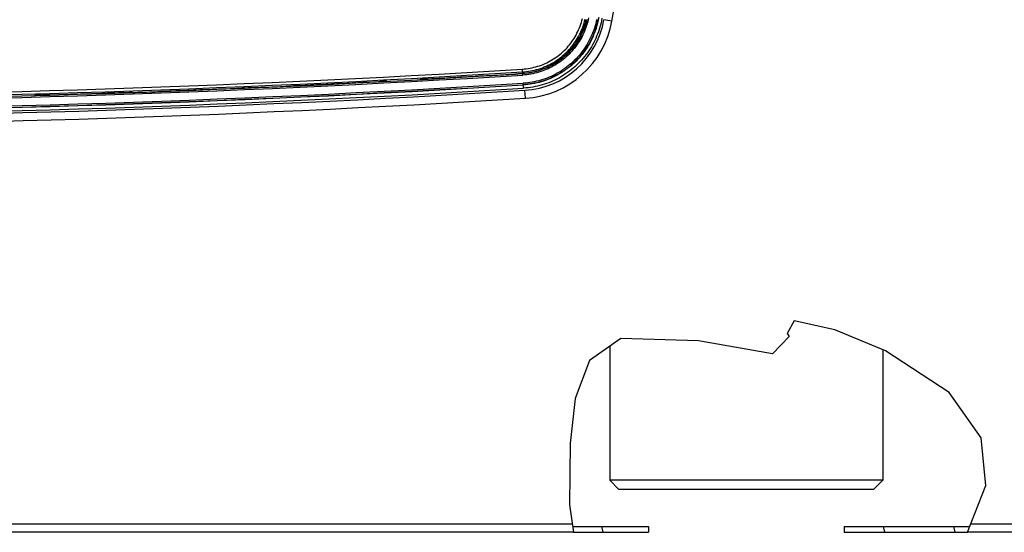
# Model space of a CAD drawing. Header units: centimetres. Extents: x 4745 to 39369, y 17389 to 19524.
# Tile 23 of 188: x 15516 to 15533, y 18144 to 18153. Entities that reach past the tile are written whole.
import ezdxf
from ezdxf import colors
from ezdxf.entities.mleader import LeaderData, LeaderLine
from ezdxf.math import Vec2, Vec3

# ---------------------------------------------------------------- set-up
doc = ezdxf.new("R2010")
doc.units = ezdxf.units.CM
doc.layers.add('$_urządzenia', color=250, linetype='Continuous')
doc.layers.add('IS_Opis', color=250, linetype='Continuous', lineweight=9)
doc.styles.add('styl1', font='ARIALN.TTF')
pattern_1 = [(285, (-1585.072, -2113.606), (11.49485, 3.080035), [])]

# ---------------------------------------------------------------- blocks, each defined once
blk = doc.blocks.new('A$C92957c0b')
at = {"layer": '$_urządzenia'}
h = blk.add_hatch(dxfattribs=at)
h.set_pattern_fill('_USER', color=256, scale=11.900341, angle=285, pattern_type=0)
h.set_pattern_definition(pattern_1)
h.paths.add_polyline_path([(177.88, -1126), (177.88, -1127), (164.49, -1127), (164.46, -1126.76), (164.42, -1126.51), (164.39, -1126.26), (164.36, -1126)])
h = blk.add_hatch(dxfattribs=at)
h.set_pattern_fill('_USER', color=256, scale=11.900341, angle=285, pattern_type=0)
h.set_pattern_definition(pattern_1)
h.paths.add_polyline_path([(212.12, -1127), (212.12, -1126), (234.55, -1126), (234.42, -1126.25), (234.29, -1126.5), (234.15, -1126.75), (234.01, -1127)])
for p, q in [((171.48, -1037.55), (170.1, -1037.31)), ((155.88, -1047), (155.82, -1045.95)), ((138, -1047.6), (137.96, -1047.73)), ((139, -1047.55), (139.04, -1047.66)), ((139.04, -1047.67), (139.07, -1047.67)), ((139.22, -1047.66), (139.26, -1047.66)), ((139.26, -1047.66), (139.3, -1047.66)), ((139.3, -1047.66), (139.34, -1047.66)), ((149.49, -1047.08), (149.55, -1047.07)), ((149.55, -1047.07), (149.61, -1047.07)), ((149.61, -1047.07), (149.67, -1047.07)), ((149.98, -1047.07), (149.99, -1047.08)), ((150.31, -1047.08), (150.37, -1047.08)), ((150.37, -1047.08), (150.43, -1047.07)), ((150.43, -1047.07), (150.49, -1047.07)), ((154.59, -1046.82), (154.65, -1046.82)), ((154.65, -1046.82), (154.71, -1046.81)), ((154.71, -1046.81), (154.76, -1046.81)), ((155, -1046.77), (155, -1046.77)), ((155.24, -1046.73), (155.29, -1046.73)), ((155.29, -1046.73), (155.35, -1046.72)), ((155.35, -1046.72), (155.41, -1046.72)), ((155.5, -1046.71), (155.86, -1046.69)), ((109.96, -1049.11), (110.03, -1049.11)), ((110.03, -1049.11), (110.09, -1049.11)), ((110.09, -1049.11), (110.15, -1049.11)), ((110.46, -1049.12), (110.47, -1049.12)), ((110.79, -1049.13), (110.84, -1049.13)), ((110.84, -1049.13), (110.91, -1049.13)), ((110.91, -1049.13), (110.97, -1049.12)), ((115.07, -1048.94), (115.13, -1048.94)), ((115.13, -1048.94), (115.19, -1048.93)), ((115.19, -1048.93), (115.24, -1048.93)), ((115.48, -1048.89), (115.47, -1048.9)), ((115.72, -1048.86), (115.77, -1048.86)), ((115.77, -1048.86), (115.83, -1048.85)), ((115.83, -1048.85), (115.89, -1048.85)), ((130.72, -1048.12), (130.76, -1048.12)), ((130.76, -1048.12), (130.79, -1048.12)), ((130.79, -1048.12), (130.83, -1048.11)), ((130.93, -1048.1), (130.96, -1048.1)), ((131, -1047.97), (130.96, -1048.09)), ((132, -1047.92), (132.04, -1048.04)), ((156.02, -1049.3), (155.97, -1048.43)), ((70.5, -1050.4), (70.46, -1050.52)), ((71.5, -1050.37), (71.54, -1050.48)), ((71.54, -1050.49), (71.57, -1050.49)), ((71.73, -1050.49), (71.76, -1050.49)), ((71.76, -1050.49), (71.8, -1050.49)), ((71.8, -1050.49), (71.84, -1050.49)), ((87.02, -1050.01), (87.08, -1050.01)), ((87.08, -1050.01), (87.14, -1050.01)), ((87.14, -1050.01), (87.2, -1050.01)), ((87.52, -1050.02), (87.53, -1050.02)), ((87.84, -1050.03), (87.9, -1050.03)), ((87.9, -1050.03), (87.96, -1050.03)), ((87.96, -1050.03), (88.02, -1050.03)), ((92.12, -1049.88), (92.18, -1049.88)), ((92.18, -1049.88), (92.24, -1049.88)), ((92.24, -1049.88), (92.3, -1049.87)), ((92.54, -1049.84), (92.53, -1049.84)), ((92.77, -1049.81), (92.83, -1049.81)), ((92.83, -1049.81), (92.88, -1049.8)), ((92.88, -1049.8), (92.94, -1049.8)), ((156.35, -1051.05), (156.26, -1049.66)), ((203.41, -1090), (202.16, -1092.24)), ((210.5, -1091.59), (203.41, -1090)), ((202.16, -1092.24), (202.27, -1092.41)), ((202.27, -1092.41), (202.38, -1092.57)), ((202.38, -1092.57), (202.5, -1092.74)), ((219.39, -1095.25), (210.5, -1091.59)), ((173.06, -1093.08), (167.57, -1096.95)), ((186.63, -1093.52), (173.06, -1093.08)), ((199.61, -1095.78), (186.63, -1093.52)), ((202.5, -1092.74), (199.61, -1095.78)), ((171.1, -1094.46), (171.1, -1117.9)), ((218.9, -1095.05), (218.9, -1117.9)), ((230.52, -1102.54), (219.39, -1095.25)), ((167.57, -1096.95), (165.05, -1103.59)), ((236.1, -1110.48), (230.52, -1102.54)), ((165.05, -1103.59), (164.2, -1111.47)), ((164.2, -1111.47), (164.06, -1122.18)), ((236.94, -1118.83), (236.1, -1110.48)), ((172.7, -1119.5), (171.1, -1117.9)), ((218.9, -1117.9), (171.1, -1117.9)), ((217.3, -1119.5), (218.9, -1117.9)), ((217.3, -1119.5), (172.7, -1119.5)), ((233.74, -1127), (236.94, -1118.83)), ((164.06, -1122.18), (164.76, -1127)), ((164.56, -1125.6), (0, -1125.6)), ((164.76, -1127), (0, -1127)), ((164.61, -1126), (177.88, -1126)), ((164.76, -1127), (177.88, -1127)), ((177.88, -1126), (177.88, -1127)), ((212.12, -1126), (212.12, -1127)), ((212.12, -1126), (234.13, -1126)), ((212.12, -1127), (233.74, -1127)), ((298.6, -1127), (233.74, -1127)), ((300, -1125.6), (234.29, -1125.6))]:
    blk.add_line(p, q, dxfattribs=at)
for points in [[(155.82, -1045.95), (156.16, -1045.93), (156.5, -1045.89), (156.84, -1045.84), (157.17, -1045.79), (157.51, -1045.72), (157.84, -1045.64), (158.17, -1045.56), (158.5, -1045.46), (158.82, -1045.36), (159.15, -1045.24), (159.46, -1045.12), (159.78, -1044.98), (160.09, -1044.84), (160.39, -1044.69), (160.7, -1044.53), (160.99, -1044.36), (161.28, -1044.18), (161.57, -1043.99), (161.85, -1043.8), (162.12, -1043.59), (162.39, -1043.38), (162.65, -1043.16), (162.91, -1042.93), (163.15, -1042.7), (163.4, -1042.46), (163.63, -1042.21), (163.86, -1041.95), (164.07, -1041.69), (164.28, -1041.42), (164.49, -1041.14), (164.68, -1040.86), (164.87, -1040.58), (165.04, -1040.28), (165.21, -1039.99), (165.37, -1039.68), (165.52, -1039.38), (165.66, -1039.07), (165.8, -1038.75), (165.92, -1038.43), (166.03, -1038.11), (166.14, -1037.78), (166.23, -1037.45), (166.32, -1037.12)], [(155.85, -1046.45), (156.2, -1046.42), (156.56, -1046.39), (156.91, -1046.34), (157.26, -1046.28), (157.61, -1046.21), (157.96, -1046.13), (158.3, -1046.04), (158.65, -1045.94), (158.99, -1045.83), (159.32, -1045.71), (159.65, -1045.58), (159.98, -1045.44), (160.3, -1045.29), (160.62, -1045.13), (160.94, -1044.96), (161.25, -1044.79), (161.55, -1044.6), (161.85, -1044.4), (162.14, -1044.2), (162.43, -1043.99), (162.71, -1043.77), (162.98, -1043.54), (163.24, -1043.3), (163.5, -1043.05), (163.75, -1042.8), (164, -1042.54), (164.23, -1042.27), (164.46, -1042), (164.68, -1041.72), (164.89, -1041.43), (165.1, -1041.14), (165.29, -1040.84), (165.47, -1040.54), (165.65, -1040.23), (165.82, -1039.91), (165.97, -1039.59), (166.12, -1039.27), (166.26, -1038.94), (166.39, -1038.6), (166.51, -1038.27), (166.62, -1037.93), (166.71, -1037.58), (166.8, -1037.24)], [(155.86, -1046.69), (156.23, -1046.66), (156.59, -1046.62), (156.95, -1046.57), (157.3, -1046.51), (157.66, -1046.44), (158.02, -1046.36), (158.37, -1046.27), (158.72, -1046.17), (159.07, -1046.06), (159.41, -1045.93), (159.75, -1045.8), (160.08, -1045.66), (160.41, -1045.51), (160.73, -1045.34), (161.06, -1045.17), (161.37, -1044.99), (161.68, -1044.8), (161.99, -1044.6), (162.28, -1044.39), (162.58, -1044.17), (162.86, -1043.95), (163.14, -1043.72), (163.41, -1043.47), (163.67, -1043.22), (163.93, -1042.97), (164.18, -1042.7), (164.42, -1042.43), (164.65, -1042.15), (164.88, -1041.86), (165.09, -1041.57), (165.3, -1041.27), (165.5, -1040.96), (165.68, -1040.65), (165.86, -1040.34), (166.03, -1040.02), (166.19, -1039.69), (166.34, -1039.36), (166.48, -1039.02), (166.62, -1038.68), (166.74, -1038.34), (166.85, -1037.99), (166.95, -1037.64), (167.04, -1037.29)], [(167.1, -1037.27), (167.02, -1037.6), (166.92, -1037.93), (166.82, -1038.25), (166.71, -1038.57), (166.6, -1038.89), (166.47, -1039.21), (166.33, -1039.52), (166.19, -1039.83), (166.04, -1040.13), (165.88, -1040.43), (165.71, -1040.73), (165.53, -1041.02), (165.34, -1041.3), (165.15, -1041.58), (164.95, -1041.86), (164.74, -1042.13), (164.53, -1042.39), (164.3, -1042.65), (164.07, -1042.9), (163.84, -1043.14), (163.59, -1043.38), (163.34, -1043.61), (163.09, -1043.83), (162.83, -1044.05), (162.56, -1044.26), (162.28, -1044.46), (162, -1044.66), (161.72, -1044.84), (161.43, -1045.02), (161.14, -1045.19), (160.84, -1045.35), (160.53, -1045.51), (160.23, -1045.66), (159.92, -1045.79), (159.6, -1045.92), (159.28, -1046.04), (158.96, -1046.15), (158.63, -1046.25), (158.3, -1046.35), (157.96, -1046.43), (157.62, -1046.51), (157.27, -1046.58), (156.92, -1046.64), (156.57, -1046.68), (156.22, -1046.72), (155.87, -1046.75)], [(167.42, -1036.98), (167.34, -1037.32), (167.26, -1037.66), (167.16, -1038), (167.06, -1038.33), (166.95, -1038.66), (166.83, -1038.98), (166.7, -1039.3), (166.56, -1039.62), (166.41, -1039.94), (166.26, -1040.25), (166.09, -1040.55), (165.92, -1040.85), (165.74, -1041.15), (165.55, -1041.44), (165.35, -1041.73), (165.15, -1042.01), (164.94, -1042.28), (164.72, -1042.55), (164.49, -1042.81), (164.26, -1043.07), (164.01, -1043.32), (163.77, -1043.56), (163.51, -1043.8), (163.25, -1044.02), (162.98, -1044.25), (162.71, -1044.46), (162.43, -1044.67), (162.14, -1044.86), (161.85, -1045.05), (161.56, -1045.24), (161.26, -1045.41), (160.95, -1045.58), (160.64, -1045.73), (160.33, -1045.88), (160.01, -1046.02), (159.69, -1046.15), (159.37, -1046.27), (159.04, -1046.39), (158.7, -1046.49), (158.36, -1046.59), (158.02, -1046.68), (157.67, -1046.76), (157.32, -1046.82), (156.96, -1046.88), (156.6, -1046.93), (156.24, -1046.97), (155.88, -1047)], [(168.83, -1037.26), (168.74, -1037.64), (168.65, -1038.02), (168.55, -1038.4), (168.43, -1038.77), (168.31, -1039.14), (168.17, -1039.5), (168.03, -1039.86), (167.87, -1040.22), (167.71, -1040.57), (167.53, -1040.92), (167.35, -1041.26), (167.15, -1041.6), (166.95, -1041.93), (166.74, -1042.26), (166.52, -1042.58), (166.29, -1042.89), (166.05, -1043.2), (165.8, -1043.5), (165.55, -1043.79), (165.28, -1044.08), (165.01, -1044.36), (164.73, -1044.63), (164.45, -1044.89), (164.15, -1045.14), (163.85, -1045.39), (163.55, -1045.63), (163.23, -1045.86), (162.91, -1046.08), (162.59, -1046.29), (162.25, -1046.5), (161.92, -1046.69), (161.57, -1046.88), (161.23, -1047.05), (160.87, -1047.22), (160.52, -1047.37), (160.16, -1047.52), (159.79, -1047.65), (159.42, -1047.78), (159.05, -1047.89), (158.67, -1048), (158.29, -1048.09), (157.91, -1048.17), (157.53, -1048.25), (157.14, -1048.31), (156.75, -1048.36), (156.36, -1048.4), (155.97, -1048.43)], [(169.15, -1036.92), (169.07, -1037.31), (168.99, -1037.7), (168.89, -1038.09), (168.79, -1038.47), (168.67, -1038.85), (168.54, -1039.22), (168.4, -1039.59), (168.26, -1039.96), (168.1, -1040.32), (167.93, -1040.68), (167.75, -1041.03), (167.57, -1041.38), (167.37, -1041.73), (167.16, -1042.06), (166.94, -1042.4), (166.72, -1042.72), (166.49, -1043.04), (166.24, -1043.35), (165.99, -1043.66), (165.73, -1043.96), (165.46, -1044.25), (165.19, -1044.53), (164.9, -1044.81), (164.61, -1045.08), (164.31, -1045.34), (164.01, -1045.59), (163.7, -1045.83), (163.38, -1046.06), (163.05, -1046.29), (162.72, -1046.5), (162.38, -1046.71), (162.04, -1046.91), (161.69, -1047.1), (161.34, -1047.27), (160.98, -1047.44), (160.61, -1047.6), (160.25, -1047.75), (159.88, -1047.89), (159.5, -1048.01), (159.12, -1048.13), (158.74, -1048.24), (158.35, -1048.33), (157.96, -1048.42), (157.57, -1048.49), (157.18, -1048.56), (156.78, -1048.61), (156.38, -1048.65), (155.99, -1048.68)], [(169.19, -1036.93), (169.11, -1037.32), (169.03, -1037.71), (168.93, -1038.09), (168.82, -1038.48), (168.71, -1038.86), (168.58, -1039.23), (168.44, -1039.61), (168.29, -1039.98), (168.13, -1040.34), (167.96, -1040.7), (167.79, -1041.06), (167.6, -1041.4), (167.4, -1041.75), (167.19, -1042.09), (166.98, -1042.42), (166.75, -1042.75), (166.51, -1043.07), (166.27, -1043.38), (166.01, -1043.69), (165.75, -1043.99), (165.48, -1044.29), (165.21, -1044.57), (164.92, -1044.85), (164.63, -1045.11), (164.33, -1045.37), (164.03, -1045.62), (163.71, -1045.87), (163.39, -1046.1), (163.06, -1046.33), (162.73, -1046.55), (162.39, -1046.75), (162.04, -1046.95), (161.69, -1047.14), (161.33, -1047.32), (160.98, -1047.49), (160.61, -1047.65), (160.24, -1047.79), (159.87, -1047.93), (159.5, -1048.06), (159.12, -1048.17), (158.73, -1048.28), (158.35, -1048.38), (157.96, -1048.46), (157.56, -1048.53), (157.17, -1048.6), (156.78, -1048.65), (156.38, -1048.69), (155.99, -1048.72)], [(169.75, -1037.03), (169.68, -1037.44), (169.59, -1037.84), (169.49, -1038.24), (169.38, -1038.64), (169.25, -1039.03), (169.12, -1039.43), (168.98, -1039.82), (168.82, -1040.2), (168.66, -1040.58), (168.48, -1040.95), (168.3, -1041.32), (168.1, -1041.68), (167.9, -1042.04), (167.68, -1042.39), (167.45, -1042.74), (167.22, -1043.08), (166.97, -1043.42), (166.72, -1043.74), (166.45, -1044.06), (166.18, -1044.38), (165.9, -1044.68), (165.61, -1044.98), (165.32, -1045.26), (165.01, -1045.54), (164.7, -1045.81), (164.38, -1046.07), (164.06, -1046.33), (163.72, -1046.57), (163.38, -1046.81), (163.03, -1047.03), (162.68, -1047.25), (162.32, -1047.46), (161.95, -1047.65), (161.59, -1047.84), (161.21, -1048.01), (160.83, -1048.18), (160.45, -1048.33), (160.06, -1048.47), (159.67, -1048.6), (159.28, -1048.73), (158.88, -1048.84), (158.48, -1048.94), (158.07, -1049.02), (157.66, -1049.1), (157.25, -1049.17), (156.85, -1049.22), (156.44, -1049.26), (156.02, -1049.3)], [(139.04, -1047.66), (139.04, -1047.66), (139.04, -1047.66), (139.05, -1047.66), (139.05, -1047.66), (139.06, -1047.66), (139.06, -1047.67), (139.07, -1047.67), (139.08, -1047.67), (139.09, -1047.67), (139.1, -1047.67), (139.11, -1047.67), (139.13, -1047.67), (139.14, -1047.67), (139.16, -1047.67), (139.17, -1047.67), (139.19, -1047.67), (139.22, -1047.66)], [(149.67, -1047.07), (149.72, -1047.07), (149.75, -1047.07), (149.78, -1047.06), (149.8, -1047.06), (149.82, -1047.06), (149.85, -1047.06), (149.87, -1047.06), (149.89, -1047.06), (149.9, -1047.06), (149.92, -1047.06), (149.93, -1047.07), (149.95, -1047.07), (149.96, -1047.07), (149.97, -1047.07), (149.97, -1047.07), (149.98, -1047.07), (149.98, -1047.07)], [(149.99, -1047.08), (149.99, -1047.08), (150, -1047.08), (150.01, -1047.08), (150.02, -1047.08), (150.03, -1047.08)], [(150.03, -1047.08), (150.04, -1047.08), (150.06, -1047.08), (150.07, -1047.08), (150.09, -1047.08), (150.11, -1047.08), (150.13, -1047.08), (150.15, -1047.08), (150.17, -1047.08), (150.2, -1047.08), (150.22, -1047.08), (150.25, -1047.08), (150.31, -1047.08)], [(154.5, -1046.83), (154.53, -1046.83), (154.59, -1046.82)], [(154.76, -1046.81), (154.79, -1046.8), (154.81, -1046.8), (154.84, -1046.8), (154.86, -1046.8), (154.88, -1046.79), (154.9, -1046.79), (154.92, -1046.79), (154.93, -1046.79), (154.95, -1046.78), (154.96, -1046.78), (154.97, -1046.78), (154.98, -1046.78), (154.99, -1046.78), (154.99, -1046.77), (155, -1046.77)], [(155, -1046.77), (155.01, -1046.77), (155.01, -1046.76), (155.02, -1046.76), (155.03, -1046.76), (155.04, -1046.76)], [(155.04, -1046.76), (155.05, -1046.75), (155.07, -1046.75), (155.08, -1046.75), (155.1, -1046.75), (155.12, -1046.75), (155.14, -1046.74), (155.16, -1046.74), (155.19, -1046.74), (155.21, -1046.74), (155.24, -1046.73)], [(155.41, -1046.72), (155.47, -1046.71), (155.5, -1046.71)], [(110.15, -1049.11), (110.2, -1049.11), (110.23, -1049.11), (110.25, -1049.11), (110.28, -1049.11), (110.3, -1049.11), (110.32, -1049.11), (110.34, -1049.11), (110.36, -1049.11), (110.38, -1049.11), (110.4, -1049.11), (110.41, -1049.11), (110.43, -1049.11), (110.44, -1049.11), (110.45, -1049.11), (110.45, -1049.11), (110.46, -1049.12), (110.46, -1049.12)], [(110.47, -1049.12), (110.47, -1049.12), (110.48, -1049.12), (110.49, -1049.13), (110.5, -1049.13), (110.51, -1049.13)], [(110.51, -1049.13), (110.52, -1049.13), (110.53, -1049.13), (110.55, -1049.13), (110.57, -1049.13), (110.59, -1049.13), (110.61, -1049.13), (110.63, -1049.13), (110.65, -1049.13), (110.68, -1049.13), (110.7, -1049.13), (110.73, -1049.13), (110.79, -1049.13)], [(114.98, -1048.94), (115.01, -1048.94), (115.07, -1048.94)], [(115.24, -1048.93), (115.27, -1048.93), (115.29, -1048.92), (115.31, -1048.92), (115.34, -1048.92), (115.36, -1048.92), (115.38, -1048.91), (115.39, -1048.91), (115.41, -1048.91), (115.43, -1048.91), (115.44, -1048.91), (115.45, -1048.9), (115.46, -1048.9), (115.47, -1048.9), (115.47, -1048.9), (115.47, -1048.9)], [(115.48, -1048.89), (115.49, -1048.89), (115.49, -1048.89), (115.5, -1048.89), (115.51, -1048.88), (115.52, -1048.88)], [(115.52, -1048.88), (115.53, -1048.88), (115.55, -1048.88), (115.56, -1048.88), (115.58, -1048.87), (115.6, -1048.87), (115.62, -1048.87), (115.64, -1048.87), (115.67, -1048.86), (115.69, -1048.86), (115.72, -1048.86)], [(115.89, -1048.85), (115.95, -1048.85), (115.98, -1048.84)], [(130.66, -1048.13), (130.68, -1048.12), (130.72, -1048.12)], [(130.83, -1048.11), (130.84, -1048.11), (130.86, -1048.11), (130.87, -1048.11), (130.89, -1048.11), (130.9, -1048.11), (130.91, -1048.11), (130.92, -1048.1), (130.93, -1048.1), (130.94, -1048.1), (130.94, -1048.1), (130.95, -1048.1), (130.95, -1048.1), (130.96, -1048.1), (130.96, -1048.09), (130.96, -1048.09)], [(71.54, -1050.48), (71.54, -1050.48), (71.54, -1050.49), (71.55, -1050.49), (71.55, -1050.49), (71.56, -1050.49), (71.56, -1050.49), (71.57, -1050.49), (71.58, -1050.49), (71.59, -1050.49), (71.6, -1050.49), (71.61, -1050.49), (71.63, -1050.49), (71.64, -1050.49), (71.66, -1050.49), (71.67, -1050.49), (71.69, -1050.49), (71.73, -1050.49)], [(87.2, -1050.01), (87.26, -1050.01), (87.28, -1050.01), (87.31, -1050.01), (87.33, -1050.01), (87.36, -1050.01), (87.38, -1050.01), (87.4, -1050.01), (87.42, -1050.01), (87.44, -1050.01), (87.45, -1050.01), (87.47, -1050.01), (87.48, -1050.01), (87.49, -1050.01), (87.5, -1050.01), (87.51, -1050.02), (87.51, -1050.02), (87.52, -1050.02)], [(87.53, -1050.02), (87.53, -1050.02), (87.53, -1050.03), (87.54, -1050.03), (87.55, -1050.03), (87.56, -1050.03)], [(87.56, -1050.03), (87.57, -1050.03), (87.59, -1050.03), (87.61, -1050.03), (87.62, -1050.03), (87.64, -1050.03), (87.66, -1050.03), (87.69, -1050.03), (87.71, -1050.04), (87.73, -1050.04), (87.76, -1050.04), (87.79, -1050.04), (87.84, -1050.03)], [(92.03, -1049.89), (92.06, -1049.89), (92.12, -1049.88)], [(92.3, -1049.87), (92.32, -1049.87), (92.35, -1049.87), (92.37, -1049.87), (92.39, -1049.87), (92.41, -1049.86), (92.43, -1049.86), (92.45, -1049.86), (92.47, -1049.86), (92.48, -1049.86), (92.49, -1049.85), (92.5, -1049.85), (92.51, -1049.85), (92.52, -1049.85), (92.53, -1049.85), (92.53, -1049.84)], [(92.54, -1049.84), (92.54, -1049.84), (92.55, -1049.84), (92.55, -1049.83), (92.56, -1049.83), (92.57, -1049.83)], [(92.57, -1049.83), (92.59, -1049.83), (92.6, -1049.83), (92.62, -1049.82), (92.64, -1049.82), (92.66, -1049.82), (92.68, -1049.82), (92.7, -1049.82), (92.72, -1049.81), (92.75, -1049.81), (92.77, -1049.81)], [(92.94, -1049.8), (93.01, -1049.8), (93.04, -1049.8)]]:
    blk.add_lwpolyline(points, dxfattribs=at)
for centre, radius, start, end in [((-568.35, -906.21), 751.4, 349.93311, 1.1334), ((155.33, -1034.69), 15, 273.5508, 349.9331), ((155.33, -1034.69), 16.4, 273.5508, 349.9331), ((0, 1468.5), 2519.28, 266.45399, 273.54601), ((0, 1468.5), 2520.32, 266.45399, 273.54601), ((0, 1468.5), 2520.07, 266.45399, 273.54601), ((0, 1468.5), 2519.78, 266.45399, 273.54601), ((0, 1468.5), 2520.01, 273.13826, 273.16284), ((0, 1468.5), 2519.88, 273.13934, 273.16211), ((0, 1468.5), 2520.01, 273.16966, 273.40074), ((0, 1468.5), 2520.07, 273.42353, 273.51484), ((0, 1468.5), 2522.63, 266.45399, 273.54601), ((0, 1468.5), 2522.01, 266.45399, 273.54601), ((0, 1468.5), 2522.05, 266.45399, 273.54601), ((0, 1468.5), 2521.76, 266.45399, 273.54601), ((0, 1468.5), 2520.01, 272.11578, 272.50097), ((0, 1468.5), 2520.07, 272.52376, 272.61499), ((0, 1468.5), 2520.01, 272.63789, 272.97209), ((0, 1468.5), 2520.01, 272.97894, 273.0035), ((0, 1468.5), 2519.88, 272.97995, 273.00272), ((0, 1468.5), 2524.4, 266.44916, 273.55084), ((0, 1468.5), 2523, 266.44916, 273.55084), ((0, 1468.5), 2520.01, 271.6022, 271.62675), ((0, 1468.5), 2519.88, 271.6032, 271.62595), ((0, 1468.5), 2520.01, 271.63356, 271.9789), ((0, 1468.5), 2520.07, 272.00169, 272.09289)]:
    blk.add_arc(centre, radius, start, end, dxfattribs=at)

msp = doc.modelspace()

# ---------------------------------------------------------------- block references
at = {"layer": '$_urządzenia', "xscale": 0.1, "yscale": 0.1, "zscale": 0.1}
msp.add_blockref('A$C92957c0b', (15509.216, 18256.513), dxfattribs=at)

# ---------------------------------------------------------------- leaders
at = {"layer": 'IS_Opis'}
ml = msp.add_multileader_mtext('Standard', dxfattribs=at)
ml.set_content('Projektowany kocioł gazowy 1-funkcyjny 29,5kW z zamkniętą komorą spalania.', color=256, style='styl1')
ml.set_leader_properties()
ml.build(insert=Vec2(0, 0))
ml.multileader.update_dxf_attribs({"dogleg_length": 5, "arrow_head_size": 7.5})
ctx = ml.context
ctx.base_point, ctx.char_height, ctx.arrow_head_size, ctx.landing_gap_size, ctx.plane_origin = Vec3(15107.702, 18198.713), 12, 7.5, 5, Vec3(15436.327, 18046.914)
ctx.text_align_type = 2
notes = []
notes.append((ctx, [(1, (1, 1, 0), (15371.924, 18198.713), (-1, 0), 10.121, [(1, [(15479.216, 18198.713), (15558.434, 18188.713)], 0, [])])]))
ctx.mtext.insert, ctx.mtext.width, ctx.mtext.defined_height, ctx.mtext.alignment, ctx.mtext.flow_direction = Vec3(15356.803, 18206.452), 283.21555, 76.915, 3, 5
for ctx, leaders in notes:
    for number, flags, end, landing, length, lines in leaders:
        leader = LeaderData()
        leader.index, (leader.has_last_leader_line, leader.has_dogleg_vector, leader.attachment_direction) = number, flags
        leader.last_leader_point, leader.dogleg_vector, leader.dogleg_length = Vec3(end), Vec3(landing), length
        for number, points, colour, breaks in lines:
            line = LeaderLine()
            line.index, line.vertices, line.color, line.breaks = number, Vec3.list(points), colors.encode_raw_color(colour), breaks
            leader.lines.append(line)
        ctx.leaders.append(leader)

doc.saveas('drawing.dxf')
